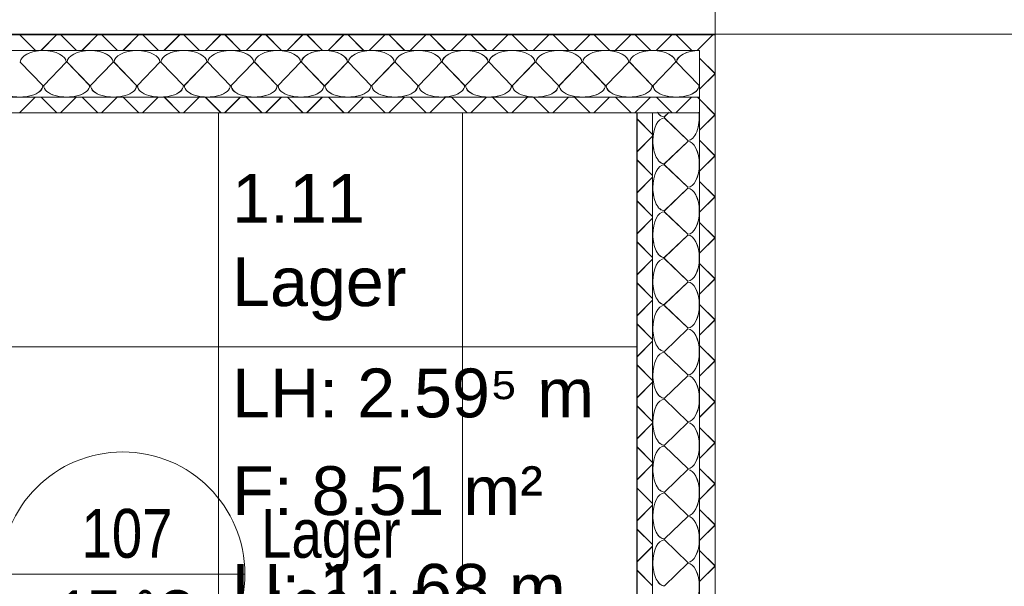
# Model space of a CAD drawing. Extents: x 229 to 926, y 37 to 878.
# Tile 160 of 162: x 638 to 689, y 705 to 734. Entities that reach past the tile are written whole.
import ezdxf
from ezdxf.lldxf.tags import DXFTag

# ---------------------------------------------------------------- set-up
doc = ezdxf.new("R2010")
doc.units = 0
doc.layers.get('0').update_dxf_attribs({"lineweight": 13})
doc.layers.add('A_BI_Aussenwand', color=5, linetype='Continuous', lineweight=18, true_color=0x0000ff, plot=False)
doc.layers.add('A_BI_Raum', color=1, linetype='Continuous', lineweight=18, true_color=0xff0000)
for name, color, linetype, lineweight in [('Axen', 7, 'Continuous', 25), ('Axen-A03ENIVKI0', 7, 'Continuous', 25), ('Deckenspiegel', 7, 'Continuous', 25), ('Fullfläche', 7, 'Continuous', 25), ('Fullfläche-A03ENIVQI0', 7, 'Continuous', 25), ('Maßlinien', 7, 'Continuous', 25), ('Räume', 7, 'Continuous', 25), ('Räume-A03ENIVSI0', 7, 'Continuous', 25), ('Wände', 7, 'Continuous', 25), ('Wände-A03ENIVMI0', 7, 'Continuous', 25)]:
    doc.layers.add(name, color=color, linetype=linetype, lineweight=lineweight)
doc.styles.get("Standard").update_dxf_attribs({"font": 'arial.ttf'})
tags = doc.linetypes.add('ALL_S25', pattern=[0.001, 0, -0.001]).pattern_tags.tags
tags[6:7] = [DXFTag(74, 4), DXFTag(75, 0), DXFTag(340, '0'), DXFTag(46, 1.0), DXFTag(50, 0.0), DXFTag(44, 0.0), DXFTag(45, 0.0)]
tags[4:5] = [DXFTag(74, 4), DXFTag(75, 0), DXFTag(340, '0'), DXFTag(46, 1.0), DXFTag(50, 0.0), DXFTag(44, 0.0), DXFTag(45, 0.0)]
tags = doc.linetypes.add('ALL_S25-A03ENIVOI0', pattern=[0.001, 0, -0.001]).pattern_tags.tags
tags[6:7] = [DXFTag(74, 4), DXFTag(75, 0), DXFTag(340, '0'), DXFTag(46, 1.0), DXFTag(50, 0.0), DXFTag(44, 0.0), DXFTag(45, 0.0)]
tags[4:5] = [DXFTag(74, 4), DXFTag(75, 0), DXFTag(340, '0'), DXFTag(46, 1.0), DXFTag(50, 0.0), DXFTag(44, 0.0), DXFTag(45, 0.0)]

# ---------------------------------------------------------------- blocks, each defined once
blk = doc.blocks.new('Referenz-A03ENIVGI0', base_point=(255.728, 66.032))
at = {"layer": 'Axen', "color": 0, "linetype": 'ALL_S25', "lineweight": -2, "ltscale": 0.13}
for p, q in [((674.036, 66.032), (674.036, 801.547)), ((735.547, 733.346), (301.726, 733.346))]:
    blk.add_line(p, q, dxfattribs=at)
at = {"layer": 'Fullfläche', "color": 0, "lineweight": -2}
for p, q in [((638.44, 733.311), (639.24, 732.511)), ((640.32, 733.311), (639.52, 732.511)), ((640.54, 733.311), (641.34, 732.511)), ((642.42, 733.311), (641.62, 732.511)), ((642.641, 733.311), (643.44, 732.511)), ((644.52, 733.311), (643.72, 732.511)), ((644.741, 733.311), (645.54, 732.511)), ((646.62, 733.311), (645.82, 732.511)), ((646.841, 733.311), (647.64, 732.511)), ((648.72, 733.311), (647.92, 732.511)), ((648.941, 733.311), (649.74, 732.511)), ((650.82, 733.311), (650.02, 732.511)), ((651.041, 733.311), (651.84, 732.511)), ((652.919, 733.311), (652.12, 732.511)), ((653.141, 733.311), (653.94, 732.511)), ((655.02, 733.311), (654.22, 732.511)), ((655.241, 733.311), (656.04, 732.511)), ((657.12, 733.311), (656.32, 732.511)), ((657.341, 733.311), (658.14, 732.511)), ((659.219, 733.311), (658.42, 732.511)), ((659.441, 733.311), (660.24, 732.511)), ((661.32, 733.311), (660.52, 732.511)), ((661.541, 733.311), (662.34, 732.511)), ((663.419, 733.311), (662.62, 732.511)), ((663.641, 733.311), (664.44, 732.511)), ((665.52, 733.311), (664.72, 732.511)), ((665.741, 733.311), (666.54, 732.511)), ((667.619, 733.311), (666.82, 732.511)), ((667.841, 733.311), (668.64, 732.511)), ((669.719, 733.311), (668.92, 732.511)), ((669.941, 733.311), (670.74, 732.511)), ((671.819, 733.311), (671.02, 732.511)), ((672.041, 733.311), (672.84, 732.511)), ((673.923, 733.311), (673.241, 732.63)), ((673.237, 732.628), (673.12, 732.511)), ((674.03, 731.322), (673.241, 732.11)), ((639.612, 730.711), (638.46, 731.911)), ((640.812, 731.911), (639.66, 730.711)), ((642.012, 730.711), (640.86, 731.911)), ((643.212, 731.911), (642.06, 730.711)), ((644.412, 730.711), (643.26, 731.911)), ((645.612, 731.911), (644.461, 730.711)), ((646.813, 730.711), (645.66, 731.911)), ((648.013, 731.911), (646.86, 730.711)), ((649.213, 730.711), (648.061, 731.911)), ((650.413, 731.911), (649.261, 730.711)), ((651.613, 730.711), (650.461, 731.911)), ((652.813, 731.911), (651.661, 730.711)), ((654.013, 730.711), (652.861, 731.911)), ((655.213, 731.911), (654.061, 730.711)), ((656.413, 730.711), (655.261, 731.911)), ((657.613, 731.911), (656.461, 730.711)), ((658.813, 730.711), (657.661, 731.911)), ((660.013, 731.911), (658.861, 730.711)), ((661.213, 730.711), (660.061, 731.911)), ((662.413, 731.911), (661.261, 730.711)), ((663.613, 730.711), (662.461, 731.911)), ((664.813, 731.911), (663.661, 730.711)), ((666.013, 730.711), (664.861, 731.911)), ((667.213, 731.911), (666.061, 730.711)), ((668.413, 730.711), (667.261, 731.911)), ((669.613, 731.911), (668.461, 730.711)), ((670.813, 730.711), (669.661, 731.911)), ((672.013, 731.911), (670.861, 730.711)), ((673.213, 730.711), (672.061, 731.911)), ((674.03, 731.318), (673.241, 730.53)), ((674.036, 731.326), (674.033, 731.322)), ((674.036, 731.314), (674.033, 731.318)), ((638.424, 729.311), (639.225, 730.114)), ((640.336, 729.311), (639.535, 730.114)), ((640.524, 729.311), (641.325, 730.114)), ((642.436, 729.311), (641.635, 730.114)), ((642.624, 729.311), (643.425, 730.114)), ((644.536, 729.311), (643.735, 730.114)), ((644.724, 729.311), (645.526, 730.114)), ((646.636, 729.311), (645.835, 730.114)), ((646.824, 729.311), (647.626, 730.114)), ((648.736, 729.311), (647.935, 730.114)), ((648.924, 729.311), (649.726, 730.114)), ((650.837, 729.311), (650.035, 730.114)), ((651.024, 729.311), (651.826, 730.114)), ((652.937, 729.311), (652.135, 730.114)), ((653.124, 729.311), (653.926, 730.114)), ((655.037, 729.311), (654.235, 730.114)), ((655.224, 729.311), (656.026, 730.114)), ((657.137, 729.311), (656.335, 730.114)), ((657.324, 729.311), (658.126, 730.114)), ((659.237, 729.311), (658.435, 730.114)), ((659.424, 729.311), (660.226, 730.114)), ((661.337, 729.311), (660.535, 730.114)), ((661.524, 729.311), (662.326, 730.114)), ((663.437, 729.311), (662.635, 730.114)), ((663.624, 729.311), (664.426, 730.114)), ((665.537, 729.311), (664.735, 730.114)), ((665.724, 729.311), (666.526, 730.114)), ((667.637, 729.311), (666.835, 730.114)), ((667.824, 729.311), (668.626, 730.114)), ((669.737, 729.311), (668.935, 730.114)), ((669.924, 729.311), (670.726, 730.114)), ((671.837, 729.311), (671.035, 730.114)), ((672.024, 729.311), (672.826, 730.114)), ((673.236, 730.013), (673.135, 730.114)), ((674.03, 729.222), (673.241, 730.01)), ((670.036, 729.012), (670.836, 728.213)), ((671.436, 729.105), (671.688, 729.347)), ((672.636, 727.905), (671.436, 729.057)), ((674.03, 729.218), (673.242, 728.43)), ((674.036, 729.226), (674.033, 729.222)), ((674.036, 729.214), (674.033, 729.218)), ((670.036, 727.327), (670.836, 728.127)), ((671.437, 726.705), (672.636, 727.857)), ((674.031, 727.122), (673.242, 727.91)), ((674.031, 727.118), (673.242, 726.33)), ((674.036, 727.126), (674.033, 727.122)), ((674.036, 727.114), (674.033, 727.118)), ((670.036, 726.912), (670.836, 726.113)), ((672.637, 725.505), (671.437, 726.657)), ((670.036, 725.227), (670.836, 726.027)), ((671.437, 724.305), (672.637, 725.457)), ((674.031, 725.022), (673.242, 725.81)), ((674.031, 725.018), (673.242, 724.23)), ((674.036, 725.026), (674.033, 725.022)), ((674.036, 725.014), (674.033, 725.018)), ((670.036, 724.812), (670.836, 724.013)), ((670.036, 723.127), (670.836, 723.927)), ((672.637, 723.105), (671.437, 724.257)), ((674.031, 722.922), (673.242, 723.71)), ((671.437, 721.905), (672.637, 723.057)), ((674.031, 722.918), (673.242, 722.13)), ((674.036, 722.925), (674.033, 722.922)), ((674.036, 722.914), (674.033, 722.918)), ((670.036, 722.712), (670.836, 721.913)), ((670.036, 721.027), (670.836, 721.826)), ((672.637, 720.705), (671.437, 721.857)), ((674.031, 720.822), (673.242, 721.61)), ((670.036, 720.612), (670.836, 719.813)), ((671.437, 719.505), (672.637, 720.657)), ((674.031, 720.818), (673.242, 720.03)), ((674.036, 720.825), (674.033, 720.822)), ((674.036, 720.814), (674.033, 720.818)), ((670.036, 718.927), (670.836, 719.726)), ((672.637, 718.305), (671.437, 719.457)), ((674.031, 718.722), (673.242, 719.51)), ((670.036, 718.512), (670.836, 717.713)), ((674.031, 718.718), (673.242, 717.929)), ((674.036, 718.725), (674.033, 718.722)), ((674.036, 718.714), (674.033, 718.718)), ((671.437, 717.105), (672.637, 718.257)), ((670.036, 716.827), (670.836, 717.626)), ((674.031, 716.622), (673.242, 717.41)), ((672.637, 715.905), (671.437, 717.057)), ((670.036, 716.412), (670.836, 715.613)), ((674.031, 716.618), (673.242, 715.829)), ((674.036, 716.625), (674.033, 716.622)), ((674.036, 716.614), (674.033, 716.618)), ((671.437, 714.705), (672.637, 715.857)), ((670.036, 714.727), (670.836, 715.526)), ((674.031, 714.522), (673.242, 715.31)), ((672.637, 713.505), (671.437, 714.657)), ((674.031, 714.518), (673.242, 713.729)), ((674.036, 714.525), (674.033, 714.522)), ((674.036, 714.514), (674.033, 714.518)), ((670.036, 714.312), (670.836, 713.513)), ((670.036, 712.627), (670.836, 713.426)), ((671.437, 712.305), (672.637, 713.457)), ((674.031, 712.422), (673.242, 713.21)), ((674.031, 712.418), (673.242, 711.629)), ((674.036, 712.425), (674.033, 712.422)), ((674.036, 712.414), (674.033, 712.418)), ((670.036, 712.212), (670.836, 711.413)), ((672.637, 711.105), (671.437, 712.257)), ((670.036, 710.527), (670.836, 711.326)), ((671.437, 709.905), (672.637, 711.057)), ((674.031, 710.322), (673.242, 711.11)), ((674.031, 710.318), (673.242, 709.529)), ((674.036, 710.325), (674.033, 710.322)), ((674.036, 710.314), (674.033, 710.318)), ((670.036, 710.112), (670.836, 709.313)), ((672.637, 708.705), (671.437, 709.857)), ((670.036, 708.427), (670.836, 709.226)), ((674.031, 708.222), (673.242, 709.01)), ((671.437, 707.505), (672.637, 708.657)), ((670.036, 708.012), (670.836, 707.213)), ((674.031, 708.218), (673.242, 707.429)), ((674.036, 708.225), (674.033, 708.222)), ((674.036, 708.214), (674.033, 708.218)), ((672.638, 706.305), (671.437, 707.457)), ((670.036, 706.327), (670.836, 707.126)), ((674.031, 706.122), (673.242, 706.91)), ((671.438, 705.105), (672.638, 706.257)), ((670.036, 705.912), (670.836, 705.113)), ((674.031, 706.118), (673.242, 705.329)), ((674.036, 706.125), (674.033, 706.122)), ((674.036, 706.114), (674.033, 706.118))]:
    blk.add_line(p, q, dxfattribs=at)
for centre, major_axis, start_param, end_param in [((639.636, 731.911), (-1.176, 0), 4.712389, 6.283185), ((639.636, 731.911), (-1.176, 0), 3.141593, 4.712389), ((642.036, 731.911), (-1.176, 0), 4.712389, 6.283185), ((642.036, 731.911), (-1.176, 0), 3.141593, 4.712389), ((644.436, 731.911), (-1.176, 0), 4.712389, 6.283185), ((644.436, 731.911), (-1.176, 0), 3.141593, 4.712389), ((646.837, 731.911), (-1.176, 0), 4.712389, 6.283185), ((646.837, 731.911), (-1.176, 0), 3.141593, 4.712389), ((649.237, 731.911), (-1.176, 0), 4.712389, 6.283185), ((649.237, 731.911), (-1.176, 0), 3.141593, 4.712389), ((651.637, 731.911), (-1.176, 0), 4.712389, 6.283185), ((651.637, 731.911), (-1.176, 0), 3.141593, 4.712389), ((654.037, 731.911), (-1.176, 0), 4.712389, 6.283185), ((654.037, 731.911), (-1.176, 0), 3.141593, 4.712389), ((656.437, 731.911), (-1.176, 0), 4.712389, 6.283185), ((656.437, 731.911), (-1.176, 0), 3.141593, 4.712389), ((658.837, 731.911), (-1.176, 0), 4.712389, 6.283185), ((658.837, 731.911), (-1.176, 0), 3.141593, 4.712389), ((661.237, 731.911), (-1.176, 0), 4.712389, 6.283185), ((661.237, 731.911), (-1.176, 0), 3.141593, 4.712389), ((663.637, 731.911), (-1.176, 0), 4.712389, 6.283185), ((663.637, 731.911), (-1.176, 0), 3.141593, 4.712389), ((666.037, 731.911), (-1.176, 0), 4.712389, 6.283185), ((666.037, 731.911), (-1.176, 0), 3.141593, 4.712389), ((668.437, 731.911), (-1.176, 0), 4.712389, 6.283185), ((668.437, 731.911), (-1.176, 0), 3.141593, 4.712389), ((670.837, 731.911), (-1.176, 0), 4.712389, 6.283185), ((670.837, 731.911), (-1.176, 0), 3.141593, 4.712389), ((673.237, 731.911), (-1.176, 0), 4.712397, 6.283185), ((638.436, 730.711), (-1.176, 0), 0, 3.141593), ((640.836, 730.711), (-1.176, 0), 0, 3.141593), ((643.236, 730.711), (-1.176, 0), 0, 3.141593), ((645.636, 730.711), (-1.176, 0), 0, 3.141593), ((648.037, 730.711), (-1.176, 0), 0, 3.141593), ((650.437, 730.711), (-1.176, 0), 0, 3.141593), ((652.837, 730.711), (-1.176, 0), 0, 3.141593), ((655.237, 730.711), (-1.176, 0), 0, 3.141593), ((657.637, 730.711), (-1.176, 0), 0, 3.141593), ((660.037, 730.711), (-1.176, 0), 0, 3.141593), ((662.437, 730.711), (-1.176, 0), 0, 3.141593), ((664.837, 730.711), (-1.176, 0), 0, 3.141593), ((667.237, 730.711), (-1.176, 0), 0, 3.141593), ((669.637, 730.711), (-1.176, 0), 0, 3.141593), ((672.037, 730.711), (-1.176, 0), 0, 3.141593), ((671.437, 727.881), (0, 1.176), 0, 1.570796), ((671.436, 730.281), (0, 1.176), 2.488505, 3.141593), ((672.636, 729.081), (0, 1.176), 3.141593, 4.940517), ((671.437, 727.881), (0, 1.176), 1.570796, 3.141593), ((672.637, 726.681), (0, 1.176), 3.141593, 6.283185), ((671.437, 725.481), (0, 1.176), 0, 1.570796), ((671.437, 725.481), (0, 1.176), 1.570796, 3.141593), ((672.637, 724.281), (0, 1.176), 3.141593, 6.283185), ((671.437, 723.081), (0, 1.176), 0, 1.570796), ((671.437, 723.081), (0, 1.176), 1.570796, 3.141593), ((672.637, 721.881), (0, 1.176), 3.141593, 6.283185), ((671.437, 720.681), (0, 1.176), 0, 1.570796), ((671.437, 720.681), (0, 1.176), 1.570796, 3.141593), ((672.637, 719.481), (0, 1.176), 3.141593, 6.283185), ((671.437, 718.281), (0, 1.176), 0, 1.570796), ((671.437, 718.281), (0, 1.176), 1.570796, 3.141593), ((672.637, 717.081), (0, 1.176), 3.141593, 6.283185), ((671.437, 715.881), (0, 1.176), 0, 1.570796), ((671.437, 715.881), (0, 1.176), 1.570796, 3.141593), ((672.637, 714.681), (0, 1.176), 3.141593, 6.283185), ((671.437, 713.481), (0, 1.176), 0, 1.570796), ((671.437, 713.481), (0, 1.176), 1.570796, 3.141593), ((672.637, 712.281), (0, 1.176), 3.141593, 6.283185), ((671.437, 711.081), (0, 1.176), 0, 1.570796), ((671.437, 711.081), (0, 1.176), 1.570796, 3.141593), ((672.637, 709.881), (0, 1.176), 3.141593, 6.283185), ((671.437, 708.681), (0, 1.176), 0, 1.570796), ((671.437, 708.681), (0, 1.176), 1.570796, 3.141593), ((672.637, 707.481), (0, 1.176), 3.141593, 6.283185), ((671.438, 706.281), (0, 1.176), 0, 1.570796), ((671.438, 706.281), (0, 1.176), 1.570796, 3.141593), ((672.638, 705.081), (0, 1.176), 3.141593, 6.283185)]:
    blk.add_ellipse(centre, major_axis=major_axis, ratio=0.5, start_param=start_param, end_param=end_param, dxfattribs=at)
at = {"layer": 'Maßlinien', "color": 0, "lineweight": -2}
blk.add_line((674.036, 733.276), (674.036, 733.276), dxfattribs=at)
at = {"layer": 'Wände', "color": 0, "lineweight": -2}
for p, q in [((556.835, 733.311), (674.036, 733.311)), ((674.036, 733.311), (674.036, 665.345)), ((673.237, 732.511), (549.335, 732.512)), ((673.231, 667.845), (673.237, 732.511)), ((549.335, 730.111), (673.237, 730.111)), ((612.187, 729.311), (673.236, 729.311)), ((670.036, 729.311), (670.036, 667.845)), ((670.836, 667.845), (670.836, 729.311))]:
    blk.add_line(p, q, dxfattribs=at)
at = {"layer": 'Räume', "color": 0, "lineweight": -2, "char_height": 2.50002, "attachment_point": 1, "rotation": 0}
for s, insert in [('{\\fArial;1.11}', (649.305, 726.188)), ('{\\fArial;Lager}', (649.305, 721.923)), ('{\\fArial;LH: 2.59⁵ m}', (649.305, 716.228)), ('{\\fArial;F: 8.51 m²}', (649.305, 711.228)), ('{\\fArial;U: 11.68 m}', (649.305, 706.228))]:
    blk.add_mtext(s, dxfattribs=dict(at, insert=insert))
blk = doc.blocks.new('Referenz-A03ENIVUI0', base_point=(281.599, 66.032))
at = {"layer": 'Axen-A03ENIVKI0', "color": 0, "linetype": 'ALL_S25-A03ENIVOI0', "lineweight": -2, "ltscale": 0.13}
for p, q in [((674.033, 66.032), (674.033, 801.546)), ((735.547, 733.346), (301.727, 733.346))]:
    blk.add_line(p, q, dxfattribs=at)
at = {"layer": 'Deckenspiegel', "color": 0, "lineweight": -2}
for p, q in [((614.682, 729.311), (670.033, 729.311)), ((648.607, 667.846), (648.608, 729.311)), ((661.107, 667.846), (661.108, 729.311)), ((670.033, 729.311), (670.033, 667.846)), ((614.682, 717.346), (670.033, 717.346))]:
    blk.add_line(p, q, dxfattribs=at)
at = {"layer": 'Fullfläche-A03ENIVQI0', "color": 0, "lineweight": -2}
for p, q in [((638.437, 733.311), (639.237, 732.511)), ((640.317, 733.311), (639.517, 732.511)), ((640.537, 733.311), (641.337, 732.511)), ((642.416, 733.311), (641.617, 732.511)), ((642.638, 733.311), (643.437, 732.511)), ((644.517, 733.311), (643.717, 732.511)), ((644.738, 733.311), (645.537, 732.511)), ((646.616, 733.311), (645.817, 732.511)), ((646.838, 733.311), (647.637, 732.511)), ((648.716, 733.311), (647.917, 732.511)), ((648.938, 733.311), (649.737, 732.511)), ((650.816, 733.311), (650.017, 732.511)), ((651.038, 733.311), (651.837, 732.511)), ((652.916, 733.311), (652.117, 732.511)), ((653.138, 733.311), (653.937, 732.511)), ((655.016, 733.311), (654.217, 732.511)), ((655.238, 733.311), (656.037, 732.511)), ((657.116, 733.311), (656.317, 732.511)), ((657.338, 733.311), (658.137, 732.511)), ((659.216, 733.311), (658.417, 732.511)), ((659.438, 733.311), (660.237, 732.511)), ((661.316, 733.311), (660.517, 732.511)), ((661.538, 733.311), (662.337, 732.511)), ((663.416, 733.311), (662.617, 732.511)), ((663.638, 733.311), (664.437, 732.511)), ((665.516, 733.311), (664.717, 732.511)), ((665.738, 733.311), (666.537, 732.511)), ((667.616, 733.311), (666.817, 732.511)), ((667.838, 733.311), (668.637, 732.511)), ((669.716, 733.311), (668.917, 732.511)), ((669.938, 733.311), (670.737, 732.511)), ((671.816, 733.311), (671.017, 732.511)), ((672.038, 733.311), (672.837, 732.511)), ((673.92, 733.311), (673.238, 732.63)), ((673.233, 732.628), (673.117, 732.511)), ((674.027, 731.322), (673.238, 732.11)), ((639.609, 730.711), (638.457, 731.911)), ((640.809, 731.911), (639.657, 730.711)), ((642.009, 730.711), (640.857, 731.911)), ((643.209, 731.911), (642.057, 730.711)), ((644.409, 730.711), (643.257, 731.911)), ((645.609, 731.911), (644.457, 730.711)), ((646.809, 730.711), (645.657, 731.911)), ((648.009, 731.911), (646.857, 730.711)), ((649.209, 730.711), (648.057, 731.911)), ((650.409, 731.911), (649.257, 730.711)), ((651.609, 730.711), (650.457, 731.911)), ((652.809, 731.911), (651.657, 730.711)), ((654.009, 730.711), (652.857, 731.911)), ((655.209, 731.911), (654.057, 730.711)), ((656.409, 730.711), (655.257, 731.911)), ((657.609, 731.911), (656.457, 730.711)), ((658.809, 730.711), (657.657, 731.911)), ((660.009, 731.911), (658.857, 730.711)), ((661.209, 730.711), (660.057, 731.911)), ((662.409, 731.911), (661.257, 730.711)), ((663.609, 730.711), (662.457, 731.911)), ((664.809, 731.911), (663.657, 730.711)), ((666.009, 730.711), (664.857, 731.911)), ((667.209, 731.911), (666.057, 730.711)), ((668.409, 730.711), (667.257, 731.911)), ((669.609, 731.911), (668.457, 730.711)), ((670.809, 730.711), (669.657, 731.911)), ((672.009, 731.911), (670.857, 730.711)), ((673.209, 730.711), (672.057, 731.911)), ((674.027, 731.318), (673.238, 730.53)), ((674.033, 731.326), (674.029, 731.322)), ((674.033, 731.314), (674.029, 731.318)), ((638.421, 729.312), (639.222, 730.114)), ((640.333, 729.312), (639.532, 730.114)), ((640.521, 729.312), (641.322, 730.114)), ((642.433, 729.312), (641.632, 730.114)), ((642.621, 729.312), (643.422, 730.114)), ((644.533, 729.312), (643.732, 730.114)), ((644.721, 729.312), (645.522, 730.114)), ((646.633, 729.312), (645.832, 730.114)), ((646.821, 729.312), (647.622, 730.114)), ((648.733, 729.312), (647.932, 730.114)), ((648.921, 729.312), (649.723, 730.114)), ((650.833, 729.312), (650.032, 730.114)), ((651.021, 729.312), (651.822, 730.114)), ((652.933, 729.312), (652.132, 730.114)), ((653.121, 729.312), (653.923, 730.114)), ((655.033, 729.312), (654.232, 730.114)), ((655.221, 729.312), (656.023, 730.114)), ((657.133, 729.312), (656.332, 730.114)), ((657.321, 729.312), (658.123, 730.114)), ((659.233, 729.312), (658.432, 730.114)), ((659.421, 729.312), (660.223, 730.114)), ((661.333, 729.312), (660.532, 730.114)), ((661.521, 729.312), (662.323, 730.114)), ((663.433, 729.312), (662.632, 730.114)), ((663.621, 729.312), (664.423, 730.114)), ((665.533, 729.312), (664.731, 730.114)), ((665.721, 729.312), (666.523, 730.114)), ((667.634, 729.312), (666.832, 730.114)), ((667.821, 729.312), (668.623, 730.114)), ((669.734, 729.312), (668.931, 730.114)), ((669.921, 729.312), (670.723, 730.114)), ((671.834, 729.312), (671.031, 730.114)), ((672.021, 729.312), (672.823, 730.114)), ((673.233, 730.013), (673.131, 730.114)), ((674.027, 729.222), (673.238, 730.01)), ((670.033, 729.012), (670.833, 728.213)), ((671.433, 729.105), (671.685, 729.347)), ((672.633, 727.905), (671.433, 729.057)), ((674.027, 729.218), (673.238, 728.43)), ((674.033, 729.226), (674.029, 729.222)), ((674.033, 729.214), (674.029, 729.218)), ((670.033, 727.327), (670.833, 728.127)), ((671.433, 726.705), (672.633, 727.857)), ((674.027, 727.122), (673.238, 727.91)), ((674.027, 727.118), (673.238, 726.33)), ((674.033, 727.126), (674.029, 727.122)), ((674.033, 727.114), (674.029, 727.118)), ((670.033, 726.912), (670.833, 726.113)), ((672.633, 725.505), (671.433, 726.657)), ((670.033, 725.228), (670.833, 726.027)), ((671.433, 724.305), (672.633, 725.457)), ((674.027, 725.022), (673.238, 725.81)), ((674.027, 725.018), (673.238, 724.23)), ((674.033, 725.026), (674.029, 725.022)), ((674.033, 725.014), (674.029, 725.018)), ((670.033, 724.812), (670.833, 724.013)), ((670.033, 723.128), (670.833, 723.927)), ((672.633, 723.105), (671.433, 724.257)), ((674.027, 722.922), (673.238, 723.71)), ((671.433, 721.905), (672.633, 723.057)), ((674.027, 722.918), (673.238, 722.13)), ((674.033, 722.926), (674.029, 722.922)), ((674.033, 722.914), (674.029, 722.918)), ((670.033, 722.712), (670.833, 721.913)), ((670.033, 721.027), (670.833, 721.827)), ((672.633, 720.705), (671.433, 721.857)), ((674.027, 720.822), (673.238, 721.61)), ((670.033, 720.613), (670.833, 719.813)), ((671.433, 719.505), (672.633, 720.657)), ((674.027, 720.818), (673.238, 720.03)), ((674.033, 720.826), (674.029, 720.822)), ((674.033, 720.814), (674.029, 720.818)), ((670.033, 718.927), (670.833, 719.727)), ((672.633, 718.305), (671.433, 719.457)), ((674.027, 718.722), (673.238, 719.51)), ((670.033, 718.513), (670.833, 717.713)), ((674.027, 718.718), (673.238, 717.93)), ((674.033, 718.726), (674.029, 718.722)), ((674.033, 718.714), (674.029, 718.718)), ((671.434, 717.105), (672.633, 718.257)), ((670.033, 716.827), (670.833, 717.627)), ((674.027, 716.622), (673.238, 717.41)), ((672.634, 715.905), (671.434, 717.057)), ((670.033, 716.413), (670.833, 715.613)), ((674.027, 716.618), (673.238, 715.83)), ((674.033, 716.626), (674.029, 716.622)), ((674.033, 716.614), (674.029, 716.618)), ((671.434, 714.705), (672.634, 715.857)), ((670.033, 714.727), (670.833, 715.527)), ((674.027, 714.522), (673.238, 715.31)), ((672.634, 713.505), (671.434, 714.657)), ((674.027, 714.518), (673.238, 713.73)), ((674.033, 714.526), (674.029, 714.522)), ((674.033, 714.514), (674.029, 714.518)), ((670.033, 714.312), (670.833, 713.513)), ((670.033, 712.627), (670.833, 713.427)), ((671.434, 712.305), (672.634, 713.457)), ((674.027, 712.422), (673.238, 713.21)), ((674.027, 712.418), (673.238, 711.63)), ((674.033, 712.426), (674.029, 712.422)), ((674.033, 712.414), (674.029, 712.418)), ((670.033, 712.213), (670.833, 711.413)), ((672.634, 711.105), (671.434, 712.257)), ((670.033, 710.527), (670.833, 711.327)), ((671.434, 709.905), (672.634, 711.057)), ((674.027, 710.322), (673.238, 711.11)), ((674.027, 710.318), (673.238, 709.53)), ((674.033, 710.326), (674.029, 710.322)), ((674.033, 710.315), (674.029, 710.318)), ((670.033, 710.113), (670.833, 709.313)), ((672.634, 708.705), (671.434, 709.857)), ((670.033, 708.427), (670.833, 709.227)), ((674.027, 708.222), (673.238, 709.01)), ((671.434, 707.505), (672.634, 708.657)), ((670.033, 708.013), (670.833, 707.213)), ((674.027, 708.218), (673.238, 707.43)), ((674.033, 708.226), (674.029, 708.222)), ((674.033, 708.214), (674.029, 708.218)), ((672.634, 706.305), (671.434, 707.457)), ((670.033, 706.327), (670.833, 707.127)), ((674.027, 706.122), (673.238, 706.91)), ((671.434, 705.105), (672.634, 706.257)), ((670.033, 705.913), (670.833, 705.113)), ((674.027, 706.118), (673.238, 705.33)), ((674.033, 706.126), (674.029, 706.122)), ((674.033, 706.115), (674.029, 706.118))]:
    blk.add_line(p, q, dxfattribs=at)
for centre, major_axis, start_param, end_param in [((639.633, 731.911), (-1.176, 0), 4.712389, 6.283185), ((639.633, 731.911), (-1.176, 0), 3.141593, 4.712389), ((642.033, 731.911), (-1.176, 0), 4.712389, 6.283185), ((642.033, 731.911), (-1.176, 0), 3.141593, 4.712389), ((644.433, 731.911), (-1.176, 0), 4.712389, 6.283185), ((644.433, 731.911), (-1.176, 0), 3.141593, 4.712389), ((646.833, 731.911), (-1.176, 0), 4.712389, 6.283185), ((646.833, 731.911), (-1.176, 0), 3.141593, 4.712389), ((649.233, 731.911), (-1.176, 0), 4.712389, 6.283185), ((649.233, 731.911), (-1.176, 0), 3.141593, 4.712389), ((651.633, 731.911), (-1.176, 0), 4.712389, 6.283185), ((651.633, 731.911), (-1.176, 0), 3.141593, 4.712389), ((654.033, 731.911), (-1.176, 0), 4.712389, 6.283185), ((654.033, 731.911), (-1.176, 0), 3.141593, 4.712389), ((656.433, 731.911), (-1.176, 0), 4.712389, 6.283185), ((656.433, 731.911), (-1.176, 0), 3.141593, 4.712389), ((658.833, 731.911), (-1.176, 0), 4.712389, 6.283185), ((658.833, 731.911), (-1.176, 0), 3.141593, 4.712389), ((661.233, 731.911), (-1.176, 0), 4.712389, 6.283185), ((661.233, 731.911), (-1.176, 0), 3.141593, 4.712389), ((663.633, 731.911), (-1.176, 0), 4.712389, 6.283185), ((663.633, 731.911), (-1.176, 0), 3.141593, 4.712389), ((666.033, 731.911), (-1.176, 0), 4.712389, 6.283185), ((666.033, 731.911), (-1.176, 0), 3.141593, 4.712389), ((668.433, 731.911), (-1.176, 0), 4.712389, 6.283185), ((668.433, 731.911), (-1.176, 0), 3.141593, 4.712389), ((670.833, 731.911), (-1.176, 0), 4.712389, 6.283185), ((670.833, 731.911), (-1.176, 0), 3.141593, 4.712389), ((673.233, 731.911), (-1.176, 0), 4.712397, 6.283185), ((638.433, 730.711), (-1.176, 0), 0, 3.141593), ((640.833, 730.711), (-1.176, 0), 0, 3.141593), ((643.233, 730.711), (-1.176, 0), 0, 3.141593), ((645.633, 730.711), (-1.176, 0), 0, 3.141593), ((648.033, 730.711), (-1.176, 0), 0, 3.141593), ((650.433, 730.711), (-1.176, 0), 0, 3.141593), ((652.833, 730.711), (-1.176, 0), 0, 3.141593), ((655.233, 730.711), (-1.176, 0), 0, 3.141593), ((657.633, 730.711), (-1.176, 0), 0, 3.141593), ((660.033, 730.711), (-1.176, 0), 0, 3.141593), ((662.433, 730.711), (-1.176, 0), 0, 3.141593), ((664.833, 730.711), (-1.176, 0), 0, 3.141593), ((667.233, 730.711), (-1.176, 0), 0, 3.141593), ((669.633, 730.711), (-1.176, 0), 0, 3.141593), ((672.033, 730.711), (-1.176, 0), 0, 3.141593), ((671.433, 727.881), (0, 1.176), 0, 1.570796), ((671.433, 730.281), (0, 1.176), 2.488505, 3.141593), ((672.633, 729.081), (0, 1.176), 3.141593, 4.940517), ((671.433, 727.881), (0, 1.176), 1.570796, 3.141593), ((672.633, 726.681), (0, 1.176), 3.141593, 6.283185), ((671.433, 725.481), (0, 1.176), 0, 1.570796), ((671.433, 725.481), (0, 1.176), 1.570796, 3.141593), ((672.633, 724.281), (0, 1.176), 3.141593, 6.283185), ((671.433, 723.081), (0, 1.176), 0, 1.570796), ((671.433, 723.081), (0, 1.176), 1.570796, 3.141593), ((672.633, 721.881), (0, 1.176), 3.141593, 6.283185), ((671.433, 720.681), (0, 1.176), 0, 1.570796), ((671.433, 720.681), (0, 1.176), 1.570796, 3.141593), ((672.633, 719.481), (0, 1.176), 3.141593, 6.283185), ((671.434, 718.281), (0, 1.176), 0, 1.570796), ((671.434, 718.281), (0, 1.176), 1.570796, 3.141593), ((672.634, 717.081), (0, 1.176), 3.141593, 6.283185), ((671.434, 715.881), (0, 1.176), 0, 1.570796), ((671.434, 715.881), (0, 1.176), 1.570796, 3.141593), ((672.634, 714.681), (0, 1.176), 3.141593, 6.283185), ((671.434, 713.481), (0, 1.176), 0, 1.570796), ((671.434, 713.481), (0, 1.176), 1.570796, 3.141593), ((672.634, 712.281), (0, 1.176), 3.141593, 6.283185), ((671.434, 711.081), (0, 1.176), 0, 1.570796), ((671.434, 711.081), (0, 1.176), 1.570796, 3.141593), ((672.634, 709.881), (0, 1.176), 3.141593, 6.283185), ((671.434, 708.681), (0, 1.176), 0, 1.570796), ((671.434, 708.681), (0, 1.176), 1.570796, 3.141593), ((672.634, 707.481), (0, 1.176), 3.141593, 6.283185), ((671.434, 706.281), (0, 1.176), 0, 1.570796), ((671.434, 706.281), (0, 1.176), 1.570796, 3.141593), ((672.634, 705.081), (0, 1.176), 3.141593, 6.283185)]:
    blk.add_ellipse(centre, major_axis=major_axis, ratio=0.5, start_param=start_param, end_param=end_param, dxfattribs=at)
at = {"layer": 'Wände-A03ENIVMI0', "color": 0, "lineweight": -2}
for p, q in [((556.833, 733.311), (674.033, 733.311)), ((674.033, 733.311), (674.033, 665.346)), ((673.233, 732.511), (549.333, 732.512)), ((673.227, 667.846), (673.233, 732.511)), ((549.333, 730.111), (673.233, 730.111)), ((612.184, 729.311), (673.233, 729.311)), ((670.033, 729.311), (670.033, 667.846)), ((670.833, 667.846), (670.833, 729.311))]:
    blk.add_line(p, q, dxfattribs=at)
at = {"layer": 'Räume-A03ENIVSI0', "color": 0, "lineweight": -2, "char_height": 2.49999, "attachment_point": 1, "rotation": 0}
for s, insert in [('{\\fArial;1.11}', (649.302, 726.188)), ('{\\fArial;Lager}', (649.302, 721.923)), ('{\\fArial;LH: 2.59⁵ m}', (649.302, 716.228)), ('{\\fArial;F: 8.51 m²}', (649.302, 711.228)), ('{\\fArial;U: 11.68 m}', (649.302, 706.228))]:
    blk.add_mtext(s, dxfattribs=dict(at, insert=insert))
blk = doc.blocks.new('Lager-A03ENIXEI0', base_point=(636.164, 698.166))
at = {"color": 0, "linetype": 'ByBlock', "lineweight": -2, "ltscale": 0.18}
blk.add_line((637.457, 705.709), (649.957, 705.709), dxfattribs=at)
blk.add_circle((643.707, 705.709), 6.25, dxfattribs=at)
at = {"color": 0, "linetype": 'ByBlock', "lineweight": -2, "ltscale": 0.18, "char_height": 2.5, "attachment_point": 1}
for s, insert in [('{\\W0.8;\\fArial;107}', (641.593, 709.043)), ('{\\W0.8;\\fArial;Lager}', (650.79, 709.043)), ('{\\W0.8;\\fArial;17 °C}', (640.407, 704.876)), ('{\\W0.8;\\fArial;139 W}', (650.79, 704.876)), ('{\\W0.8;\\fArial;16.4 W/m²}', (650.79, 700.801))]:
    blk.add_mtext(s, dxfattribs=dict(at, insert=insert))
blk = doc.blocks.new('Wand-A03ENIYEI0', base_point=(670.035, 662.849))
at = {"color": 0, "linetype": 'ByBlock', "lineweight": -2, "ltscale": 0.18}
for p, q in [((670.035, 667.849), (670.035, 729.312)), ((674.034, 662.849), (674.034, 729.312)), ((674.034, 662.849), (670.035, 662.849)), ((670.035, 662.849), (670.035, 662.849))]:
    blk.add_line(p, q, dxfattribs=at)
blk = doc.blocks.new('Wand-A03ENIYSI0', base_point=(552.834, 729.312))
at = {"color": 0, "linetype": 'ByBlock', "lineweight": -2, "ltscale": 0.18}
for p, q in [((674.034, 733.311), (556.834, 733.311)), ((674.034, 733.311), (674.034, 729.312)), ((670.035, 729.312), (614.702, 729.312))]:
    blk.add_line(p, q, dxfattribs=at)

msp = doc.modelspace()

# ---------------------------------------------------------------- block references
at = {"color": 251, "lineweight": 13, "ltscale": 0.13, "true_color": 0x606060}
for name, p in [('Referenz-A03ENIVGI0', (255.728, 66.032)), ('Referenz-A03ENIVUI0', (281.599, 66.032))]:
    msp.add_blockref(name, p, dxfattribs=at)
at = {"layer": 'A_BI_Aussenwand', "ltscale": 0.18}
for name, p in [('Wand-A03ENIYSI0', (552.834, 729.312)), ('Wand-A03ENIYEI0', (670.035, 662.849))]:
    msp.add_blockref(name, p, dxfattribs=at)
at = {"layer": 'A_BI_Raum', "ltscale": 0.18}
msp.add_blockref('Lager-A03ENIXEI0', (636.164, 698.166), dxfattribs=at)

doc.saveas('drawing.dxf')
